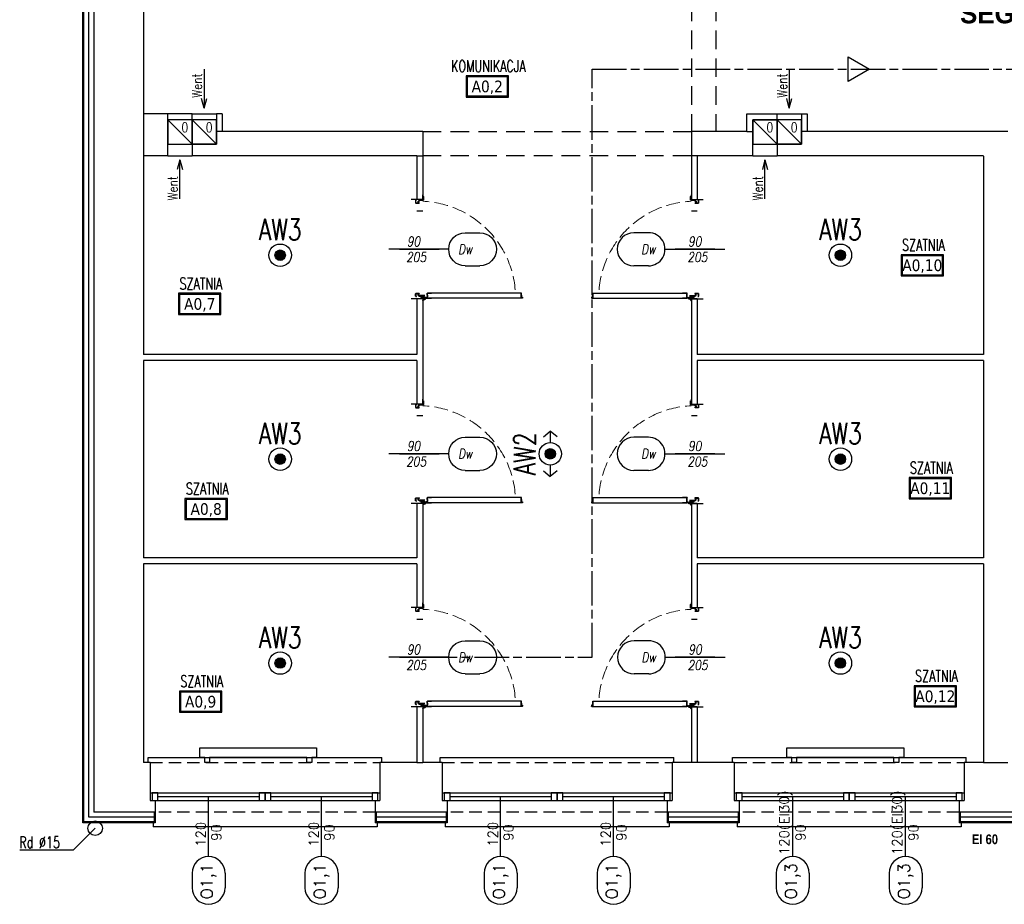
# Model space of a CAD drawing. Header units: millimetres. Extents: x 42924 to 92944, y -369470 to -179866.
# Tile 2 of 256: x 43174 to 44185, y -182373 to -181465. Entities that reach past the tile are written whole.
import ezdxf
from ezdxf.enums import TextEntityAlignment as Align

# ---------------------------------------------------------------- set-up
doc = ezdxf.new("R2010")
doc.units = ezdxf.units.MM
for name, pattern in [('CENTER', [0.6, 0.375, -0.075, 0.075, -0.075]), ('CHAIN', [0.3543, 0.2362, -0.0295, 0.0591, -0.0295]), ('HIDDEN', [9.525, 6.35, -3.175]), ('Hidden Line', [391.222223, 282.222223, -109])]:
    doc.linetypes.add(name, pattern=pattern)
doc.layers.get('0').update_dxf_attribs({"color": 8})
for name, color, linetype in [('! WYPOSAŻENIE', 8, 'Continuous'), ('!! 0_ Istn-okna', 8, 'Continuous'), ('!! 0_ Istn-sciany', 8, 'Continuous'), ('!! 0_ Istn-widok', 8, 'Continuous'), ('!! 0_ Opis', 8, 'Continuous'), ('!! 0_Istn-cienka', 8, 'Continuous'), ('!! 0_Istn-went', 8, 'Continuous'), ('!! 0_Opis_okna', 8, 'Continuous'), ('!! 0_Opis_pom', 123, 'Continuous'), ('!! 1_ tynk zewn  - nowy', 8, 'Continuous'), ('!! 1_droga ewakuacyjna', 6, 'CHAIN'), ('!! 1_PROJ Sciany', 8, 'Continuous'), ('!! 2_ remont Ocieplenie', 8, 'ZIGZAG'), ('!! 2_Drzwi - nowe remont', 8, 'Continuous'), ('!! 2_drzwi opis', 8, 'Continuous'), ('E1', 2, 'Continuous'), ('E_0', 4, 'Continuous'), ('E_AW', 1, 'Continuous')]:
    doc.layers.add(name, color=color, linetype=linetype)
doc.layers.add('!! 0_Istn-grzejniki', color=8, linetype='Continuous', plot=False)
doc.styles.add('50', font='ROMANS.shx', dxfattribs={"width": 0.8, "height": 10})
doc.styles.add('ARCHETYP', font='romans.shx', dxfattribs={"height": 15})
doc.styles.add('ARIAL', font='tahoma.ttf')
doc.styles.add('ELE1', font='romans.shx', dxfattribs={"width": 0.8, "height": 18})
doc.styles.add('STYLE10', font='arialbd.ttf')
doc.styles.add('STYLE7', font='ARIALNB.TTF')
doc.styles.add('TXT', font='simplex.shx')
doc.linetypes.add('ZIGZAG', pattern='A,0.00254,-5.08,[131,ltypeshp.shx,S=5.08,R=0,X=-5.08,Y=0],-10.16,[131,ltypeshp.shx,S=5.08,R=180,X=5.08,Y=0],-5.08', length=20.32254)

# ---------------------------------------------------------------- blocks, each defined once
blk = doc.blocks.new('A$C14D806DD')
at = {"layer": 'E_AW'}
h = blk.add_hatch(color=256, dxfattribs=at)
h.dxf.hatch_style = 1
h.paths.add_polyline_path([(5.4, 0, 1), (-5.4, 0, 1)])
at = {"layer": 'E_AW', "ltscale": 5}
for radius in [11.5, 5.36]:
    blk.add_circle((0, 0), radius, dxfattribs=at)
blk = doc.blocks.new('A$C35EE4757')
at = {"layer": 'E_AW'}
h = blk.add_hatch(color=256, dxfattribs=at)
h.dxf.hatch_style = 1
h.paths.add_polyline_path([(5.4, 0, 1), (-5.4, 0, 1)])
for p, q in [((-17.5, 6.9), (-23.4, 0)), ((-11.5, 0), (-23.4, 0)), ((-17.5, -6.9), (-23.4, 0)), ((23.4, 0), (11.5, 0)), ((17.5, 6.9), (23.4, 0)), ((17.5, -6.9), (23.4, 0))]:
    blk.add_line(p, q, dxfattribs=at)
at = {"layer": 'E_AW', "ltscale": 5}
for radius in [11.5, 5.36]:
    blk.add_circle((0, 0), radius, dxfattribs=at)
blk = doc.blocks.new('zaw-dr-90-p')
at = {"color": 2, "linetype": 'CENTER', "ltscale": 0.2}
for p, q in [((12, 0), (-12, 0)), ((0, 12), (0, -12)), ((24, 24), (31, 24)), ((24, 19), (31, 19))]:
    blk.add_line(p, q, dxfattribs=at)
at = {"ltscale": 0.2}
for p, q in [((10, 12), (6, 12)), ((10, 0), (10, 6))]:
    blk.add_line(p, q, dxfattribs=at)
blk.add_lwpolyline([(0, 6), (23, 6, 0.414214), (28, 11), (28, 31), (24, 31), (24, 11, -0.414214), (23, 10), (0, 10, 4.561698), (8, 6), (5, 4)], format="xyb", dxfattribs=at)
blk.add_lwpolyline([(0, 0), (-2, 0), (-2, 0), (0, 0), (0, 3), (0, 3), (0, 0), (3, 0), (3, 0), (0, 0), (0, -3), (0, -3)], close=True)
blk.add_lwpolyline([(10, 10), (10, 39), (6, 39), (6, 10)], dxfattribs=at)
blk.add_circle((0, 0), 6.5, dxfattribs=at)
blk = doc.blocks.new('drzwi 90- sc 12')
for p, q in [((-13620.3, 20410.2), (-13620.3, 20313.8)), ((-13614.9, 20409.9), (-13620.3, 20409.9)), ((-13616.1, 20410.3), (-13620.2, 20410.3)), ((-13616.1, 20410.3), (-13620, 20410.3)), ((-13618.2, 20410.3), (-13616.2, 20410.3)), ((-13618.2, 20410.3), (-13616.2, 20410.3)), ((-13616.1, 20410.3), (-13616.1, 20411.5)), ((-13616.1, 20411.5), (-13615, 20411.5)), ((-13614.9, 20411.4), (-13614.9, 20313.8)), ((-13715.6, 20308.3), (-13715.6, 20308.6)), ((-13715.6, 20307.7), (-13715.6, 20308.6)), ((-13715.6, 20307.8), (-13715.6, 20308.6)), ((-13620.3, 20313.5), (-13620.3, 20318)), ((-13614.9, 20313.8), (-13620.3, 20313.8)), ((-13618.2, 20313.4), (-13620.2, 20313.4)), ((-13618.2, 20313.7), (-13618.2, 20313.4)), ((-13618.2, 20313.7), (-13616.4, 20313.7)), ((-13617.8, 20311.1), (-13617.8, 20305.7)), ((-13617.8, 20311.1), (-13617.8, 20305.7)), ((-13616.2, 20309.9), (-13617.4, 20309.9)), ((-13616.2, 20309.9), (-13616.2, 20311)), ((-13615.9, 20313.2), (-13615.9, 20312.2)), ((-13615.9, 20312.2), (-13615, 20312.2)), ((-13614.9, 20312.3), (-13614.9, 20318)), ((-13715.8, 20302), (-13716.3, 20302)), ((-13715.6, 20307.7), (-13715.4, 20307.7)), ((-13616.8, 20302), (-13616.3, 20302))]:
    blk.add_line(p, q)
for points in [[(-13665.3, 20285), (-13665.3, 20325.8)], [(-13615.6, 20309.6), (-13615.3, 20309.6), (-13615.3, 20309.8), (-13616.3, 20309.8), (-13616.3, 20309.6), (-13615.9, 20309.6)]]:
    blk.add_lwpolyline(points)
at = {"lineweight": 30}
for points in [[(-13716.3, 20308.9), (-13721.3, 20308.9)], [(-13716.3, 20308.9), (-13716.3, 20296.9)], [(-13614.3, 20308.9), (-13609.3, 20308.9)], [(-13614.3, 20308.9), (-13614.3, 20296.9)]]:
    blk.add_lwpolyline(points, dxfattribs=at)
at = {"ltscale": 0.2}
for points in [[(-13715.6, 20307.5), (-13715.6, 20309.5, 0.414214), (-13715.9, 20309.8), (-13719.4, 20309.8, 0.414214), (-13719.8, 20309.5), (-13719.8, 20308.9), (-13719.6, 20308.9), (-13719.6, 20309.5, -0.414214), (-13719.4, 20309.6), (-13717, 20309.6)], [(-13717, 20309.6), (-13715.9, 20309.6, -0.414214), (-13715.7, 20309.5), (-13715.7, 20307.5)], [(-13615.9, 20309.6), (-13616.6, 20309.6, 0.414214), (-13616.8, 20309.5), (-13616.8, 20305.6, -0.414214), (-13617.1, 20305.2), (-13617.6, 20305.2, 0.414214), (-13617.7, 20305.1), (-13617.7, 20304.5, -0.414214), (-13618.1, 20304.1), (-13619.3, 20304.1, -0.414214), (-13619.6, 20304.5), (-13619.6, 20305.1, 1), (-13619.8, 20305.1), (-13619.8, 20302, 0.414214), (-13619.6, 20301.8), (-13617.1, 20301.8, 0.414214), (-13616.9, 20302), (-13616.9, 20302.5), (-13616.8, 20302.5), (-13616.8, 20302, -0.414214), (-13617.1, 20301.6), (-13619.6, 20301.6, -0.414214), (-13620, 20302), (-13620, 20305.1, -1), (-13619.4, 20305.1), (-13619.4, 20304.5, 0.414214), (-13619.3, 20304.3), (-13618.1, 20304.3, 0.414214), (-13617.9, 20304.5), (-13617.9, 20305.1, -0.414214), (-13617.6, 20305.4), (-13617.1, 20305.4, 0.414214), (-13617, 20305.6), (-13617, 20309.5, -0.414214), (-13616.6, 20309.8), (-13613.1, 20309.8, -0.414214), (-13612.8, 20309.5), (-13612.8, 20308.9), (-13612.9, 20308.9), (-13612.9, 20309.5, 0.414214), (-13613.1, 20309.6), (-13615.6, 20309.6)], [(-13715.7, 20307.8), (-13715.7, 20305.6, 0.414214), (-13715.4, 20305.2), (-13715, 20305.2, -0.414214), (-13714.8, 20305.1), (-13714.8, 20304.5, 0.414214), (-13714.5, 20304.1), (-13713.3, 20304.1, 0.414214), (-13712.9, 20304.5), (-13712.9, 20305.1, -1), (-13712.7, 20305.1), (-13712.7, 20302, -0.414214), (-13712.9, 20301.8), (-13715.4, 20301.8, -0.414214), (-13715.6, 20302), (-13715.6, 20302.5), (-13715.8, 20302.5), (-13715.8, 20302, 0.414214), (-13715.4, 20301.6), (-13712.9, 20301.6, 0.414214), (-13712.6, 20302), (-13712.6, 20305.1, 1), (-13713.1, 20305.1), (-13713.1, 20304.5, -0.414214), (-13713.3, 20304.3), (-13714.5, 20304.3, -0.414214), (-13714.6, 20304.5), (-13714.6, 20305.1, 0.414214), (-13715, 20305.4), (-13715.4, 20305.4, -0.414214), (-13715.6, 20305.6), (-13715.6, 20307.6)]]:
    blk.add_lwpolyline(points, format="xyb", dxfattribs=at)
blk.add_lwpolyline([(-13616.8, 20308.8), (-13617, 20308.8), (-13617, 20307.4), (-13616.8, 20307.4)], close=True)
for centre, radius, start, end in [((-13620.2, 20410.2), 0.1, 90, 180), ((-13615, 20411.4), 0.1, 0, 90), ((-13620.2, 20313.5), 0.1, 180, 270), ((-13616.4, 20313.2), 0.5, 0, 90), ((-13616.3, 20311), 0.1, 0, 90), ((-13615, 20312.3), 0.1, 270, 0)]:
    blk.add_arc(centre, radius, start, end)
at = {"linetype": 'Hidden Line', "lineweight": 9, "ltscale": 0.05}
blk.add_arc((-13615.5, 20305.1), 99.1, 94.8005, 177.6944, dxfattribs=at)
at = {"xscale": 0.09999999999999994, "yscale": 0.09999999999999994, "zscale": 0.09999999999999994, "rotation": 180.0000000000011}
blk.add_blockref('zaw-dr-90-p', (-13614.9, 20310.9), dxfattribs=at)
blk = doc.blocks.new('1_ok-opis')
blk.add_line((0, 111.6), (0, 50))
for points in [[(-17, 128.6), (-17, 143.6)], [(17, 128.6), (17, 143.6)]]:
    blk.add_lwpolyline(points)
for centre, start, end in [((0, 143.6), 0, 180), ((0, 128.6), 180, 0)]:
    blk.add_arc(centre, 17, start, end)
at = {"style": 'ARCHETYP'}
for tag, height, rotation, p in [('NR', 12, 90, (0, 136.9)), ('NR', 12, 270, (0, 136.9)), ('SZEROKOŚĆ', 10, 90, (-8, 78.3)), ('SZEROKOŚĆ', 10, 270, (8, 78.3)), ('WYSOKOŚĆ', 10, 270, (-8, 78.3)), ('WYSOKOŚĆ', 10, 90, (8, 78.3))]:
    blk.add_attdef(tag, text='', height=height, rotation=rotation, dxfattribs=at).set_placement(p, align=Align.MIDDLE)

msp = doc.modelspace()

# ---------------------------------------------------------------- linework, layer by layer
at = {"layer": '!! 0_ Istn-okna'}
for points in [[(43308.12722, -182258.72377), (43544.12722, -182258.72377)], [(43316.12722, -182262.72377), (43420.12722, -182262.72377)], [(43432.12722, -182262.72377), (43536.12722, -182262.72377)], [(43608.12722, -182258.72377), (43844.12722, -182258.72377)], [(43616.12722, -182262.72377), (43720.12722, -182262.72377)], [(43732.12722, -182262.72377), (43836.12722, -182262.72377)], [(43908.12722, -182258.72377), (44144.12722, -182258.72377)], [(43916.12722, -182262.72377), (44020.12722, -182262.72377)], [(44032.12722, -182262.72377), (44136.12722, -182262.72377)], [(43308.12722, -182266.72377), (43544.12722, -182266.72377)], [(43608.12722, -182266.72377), (43844.12722, -182266.72377)], [(43908.12722, -182266.72377), (44144.12722, -182266.72377)]]:
    msp.add_lwpolyline(points, dxfattribs=at)
for points in [[(43310.12722, -182266.72377), (43316.12722, -182266.72377), (43316.12722, -182258.72377), (43310.12722, -182258.72377)], [(43420.12722, -182266.72377), (43426.12722, -182266.72377), (43426.12722, -182258.72377), (43420.12722, -182258.72377)], [(43426.12722, -182266.72377), (43432.12722, -182266.72377), (43432.12722, -182258.72377), (43426.12722, -182258.72377)], [(43536.12722, -182266.72377), (43542.12722, -182266.72377), (43542.12722, -182258.72377), (43536.12722, -182258.72377)], [(43610.12722, -182266.72377), (43616.12722, -182266.72377), (43616.12722, -182258.72377), (43610.12722, -182258.72377)], [(43720.12722, -182266.72377), (43726.12722, -182266.72377), (43726.12722, -182258.72377), (43720.12722, -182258.72377)], [(43726.12722, -182266.72377), (43732.12722, -182266.72377), (43732.12722, -182258.72377), (43726.12722, -182258.72377)], [(43836.12722, -182266.72377), (43842.12722, -182266.72377), (43842.12722, -182258.72377), (43836.12722, -182258.72377)], [(43910.12722, -182266.72377), (43916.12722, -182266.72377), (43916.12722, -182258.72377), (43910.12722, -182258.72377)], [(44020.12722, -182266.72377), (44026.12722, -182266.72377), (44026.12722, -182258.72377), (44020.12722, -182258.72377)], [(44026.12722, -182266.72377), (44032.12722, -182266.72377), (44032.12722, -182258.72377), (44026.12722, -182258.72377)], [(44136.12722, -182266.72377), (44142.12722, -182266.72377), (44142.12722, -182258.72377), (44136.12722, -182258.72377)]]:
    msp.add_lwpolyline(points, close=True, dxfattribs=at)
at = {"layer": '!! 0_ Istn-sciany'}
for p, q in [((43250.12722, -180966.72377), (43250.12722, -182278.72377)), ((43301.12722, -181304.72377), (43301.12722, -181561.72377)), ((43376.12722, -181561.72377), (43376.12722, -181592.72377)), ((43382.12722, -181561.72377), (43382.12722, -181579.72377)), ((43977.12722, -181561.72377), (43977.12722, -181592.72377)), ((43983.12722, -181561.72377), (43983.12722, -181579.72377)), ((43588.12722, -181579.72377), (43588.12722, -181604.72377)), ((43864.12722, -181579.72377), (43864.12722, -181604.72377)), ((43301.12722, -181605.22377), (43301.12722, -181808.89044)), ((44164.12722, -181605.22377), (44164.12722, -181808.89044)), ((43301.12722, -181814.89044), (43301.12722, -182017.5571)), ((44164.12722, -181814.89044), (44164.12722, -182017.5571)), ((43301.12722, -182023.5571), (43301.12722, -182227.72377)), ((44164.12722, -182023.5571), (44164.12722, -182227.72377))]:
    msp.add_line(p, q, dxfattribs=at)
for points in [[(43351.12722, -181561.72377), (43301.12722, -181561.72377)], [(43351.12722, -181567.72377), (43326.12722, -181567.72377)], [(43326.12722, -181604.72377), (43326.12722, -181567.72377)], [(43351.12722, -181567.72377), (43351.12722, -181561.72377)], [(43382.12722, -181561.72377), (43376.12722, -181561.72377)], [(43921.12722, -181579.72377), (43921.12722, -181561.72377)], [(43921.12722, -181561.72377), (43952.12722, -181561.72377)], [(43927.12722, -181604.72377), (43927.12722, -181567.72377)], [(43927.12722, -181567.72377), (43952.12722, -181567.72377)], [(43952.12722, -181567.72377), (43952.12722, -181561.72377)], [(43977.12722, -181561.72377), (43983.12722, -181561.72377)], [(43588.12722, -181579.72377), (43382.12722, -181579.72377)], [(43921.12722, -181579.72377), (43864.12722, -181579.72377)], [(44189.12722, -181579.72377), (43983.12722, -181579.72377)], [(43376.12722, -181592.72377), (43351.12722, -181592.72377)], [(43351.12722, -181592.72377), (43351.12722, -181604.72377)], [(43977.12722, -181592.72377), (43952.12722, -181592.72377)], [(43952.12722, -181592.72377), (43952.12722, -181604.72377)], [(43326.12722, -181604.72377), (43301.12722, -181604.72377)], [(43582.12722, -181604.72377), (43351.12722, -181604.72377)], [(43582.12722, -181605.22377), (43582.12722, -181649.72377)], [(43588.12722, -181605.22377), (43588.12722, -181649.72369)], [(43864.12722, -181605.22377), (43864.12722, -181649.72377)], [(43927.12722, -181604.72377), (43870.12722, -181604.72377)], [(43870.12722, -181605.22377), (43870.12722, -181649.72377)], [(44164.12722, -181604.72377), (43952.12722, -181604.72377)], [(43588.12722, -181661.72377), (43582.12722, -181661.72377)], [(43870.12722, -181661.72377), (43864.12722, -181661.72377)], [(43582.12722, -181751.72377), (43582.12722, -181808.89044)], [(43588.12722, -181751.72377), (43582.12722, -181751.72377)], [(43588.12722, -181751.72377), (43588.12722, -181859.72369)], [(43864.12722, -181751.72377), (43864.12722, -181859.72377)], [(43870.12722, -181751.72377), (43864.12722, -181751.72377)], [(43870.12722, -181751.72377), (43870.12722, -181808.89044)], [(43582.12722, -181808.89044), (43301.12722, -181808.89044)], [(44164.12722, -181808.89044), (43870.12722, -181808.89044)], [(43582.12722, -181814.89044), (43301.12722, -181814.89044)], [(43582.12722, -181814.89044), (43582.12722, -181859.72369)], [(43870.12722, -181814.89044), (43870.12722, -181859.72377)], [(44164.12722, -181814.89044), (43870.12722, -181814.89044)], [(43588.12722, -181871.72377), (43582.12722, -181871.72377)], [(43870.12722, -181871.72377), (43864.12722, -181871.72377)], [(43582.12722, -181961.72377), (43582.12722, -182017.5571)], [(43588.12722, -181961.72377), (43582.12722, -181961.72377)], [(43588.12722, -181961.72377), (43588.12722, -182068.72369)], [(43864.12722, -181961.72377), (43864.12722, -182068.72377)], [(43870.12722, -181961.72377), (43864.12722, -181961.72377)], [(43870.12722, -181961.72377), (43870.12722, -182017.5571)], [(43582.12722, -182017.5571), (43301.12722, -182017.5571)], [(43582.12722, -182023.5571), (43301.12722, -182023.5571)], [(43582.12722, -182023.5571), (43582.12722, -182068.72369)], [(44164.12722, -182017.5571), (43870.12722, -182017.5571)], [(43870.12722, -182023.5571), (43870.12722, -182068.72377)], [(44164.12722, -182023.5571), (43870.12722, -182023.5571)], [(43588.12722, -182080.72377), (43582.12722, -182080.72377)], [(43870.12722, -182080.72377), (43864.12722, -182080.72377)], [(43582.12722, -182170.72377), (43582.12722, -182227.72377)], [(43588.12722, -182170.72377), (43582.12722, -182170.72377)], [(43588.12722, -182170.72377), (43588.12722, -182227.72377)], [(43864.12722, -182170.72377), (43864.12722, -182228.22377)], [(43870.12722, -182170.72377), (43864.12722, -182170.72377)], [(43870.12722, -182170.72377), (43870.12722, -182228.22377)], [(43308.12722, -182227.72377), (43301.12722, -182227.72377)], [(43308.12722, -182227.72377), (43308.12722, -182266.72377)], [(43582.12722, -182227.72377), (43544.12722, -182227.72377)], [(43544.12722, -182227.72377), (43544.12722, -182266.72377)], [(43608.12722, -182227.72377), (43588.12722, -182227.72377)], [(43608.12722, -182227.72377), (43608.12722, -182266.72377)], [(43864.12722, -182227.72377), (43844.12722, -182227.72377)], [(43844.12722, -182227.72377), (43844.12722, -182266.72377)], [(43908.12722, -182227.72377), (43870.12722, -182227.72377)], [(43908.12722, -182227.72377), (43908.12722, -182266.72377)], [(44164.12722, -182227.72377), (44144.12722, -182227.72377)], [(44144.12722, -182227.72377), (44144.12722, -182266.72377)], [(43308.12722, -182266.72377), (43313.12722, -182266.72377)], [(43313.12722, -182266.72377), (43313.12722, -182278.72377)], [(43539.12722, -182266.72377), (43544.12722, -182266.72377)], [(43539.12722, -182266.72377), (43539.12722, -182278.72377)], [(43608.12722, -182266.72377), (43613.12722, -182266.72377)], [(43613.12722, -182266.72377), (43613.12722, -182278.72377)], [(43839.12722, -182266.72377), (43844.12722, -182266.72377)], [(43839.12722, -182266.72377), (43839.12722, -182278.72377)], [(43908.12722, -182266.72377), (43913.12722, -182266.72377)], [(43913.12722, -182266.72377), (43913.12722, -182278.72377)], [(44139.12722, -182266.72377), (44144.12722, -182266.72377)], [(44139.12722, -182266.72377), (44139.12722, -182278.72377)], [(43313.12722, -182278.72377), (43250.12722, -182278.72377)], [(43613.12722, -182278.72377), (43539.12722, -182278.72377)], [(43913.12722, -182278.72377), (43839.12722, -182278.72377)], [(44213.12722, -182278.72377), (44139.12722, -182278.72377)]]:
    msp.add_lwpolyline(points, dxfattribs=at)
at = {"layer": '!! 0_ Istn-widok', "linetype": 'HIDDEN', "ltscale": 3}
for points in [[(43864.12722, -181304.72377), (43864.12722, -181579.72377)], [(43889.12722, -181304.72377), (43889.12722, -181579.72377)], [(43588.12722, -181579.72377), (43864.12722, -181579.72377)], [(43864.12722, -181604.72377), (43588.12722, -181604.72377)]]:
    msp.add_lwpolyline(points, dxfattribs=at)
at = {"layer": '!! 0_ Istn-widok'}
for points in [[(43301.12722, -181561.72377), (43301.12722, -181604.72377)], [(43326.12722, -181567.72377), (43326.12722, -181561.72377)], [(43382.12722, -181579.72377), (43376.12722, -181579.72377)], [(43921.12722, -181579.72377), (43927.12722, -181579.72377)], [(43983.12722, -181579.72377), (43977.12722, -181579.72377)], [(43582.12722, -181604.72377), (43588.12722, -181604.72377)], [(43870.12722, -181604.72377), (43864.12722, -181604.72377)], [(43306.12722, -182222.72377), (43546.12722, -182222.72377)], [(43306.12722, -182227.72377), (43306.12722, -182222.72377)], [(43546.12722, -182227.72377), (43546.12722, -182222.72377)], [(43606.12722, -182222.72377), (43846.12722, -182222.72377)], [(43606.12722, -182227.72377), (43606.12722, -182222.72377)], [(43846.12722, -182227.72377), (43846.12722, -182222.72377)], [(43906.12722, -182222.72377), (44146.12722, -182222.72377)], [(43906.12722, -182227.72377), (43906.12722, -182222.72377)], [(44146.12722, -182227.72377), (44146.12722, -182222.72377)], [(43582.12722, -182227.72377), (43588.12722, -182227.72377)], [(43870.12722, -182227.72377), (43864.12722, -182227.72377)], [(44164.12722, -182227.72377), (44189.12722, -182227.72377)], [(43311.12722, -182288.72377), (43311.12722, -182293.72377)], [(43541.12722, -182293.72377), (43311.12722, -182293.72377)], [(43541.12722, -182288.72377), (43541.12722, -182293.72377)], [(43611.12722, -182288.72377), (43611.12722, -182293.72377)], [(43841.12722, -182293.72377), (43611.12722, -182293.72377)], [(43841.12722, -182288.72377), (43841.12722, -182293.72377)], [(43911.12722, -182288.72377), (43911.12722, -182293.72377)], [(44141.12722, -182293.72377), (43911.12722, -182293.72377)], [(44141.12722, -182288.72377), (44141.12722, -182293.72377)]]:
    msp.add_lwpolyline(points, dxfattribs=at)
msp.add_circle((43251.62722, -182295.22377), 7.5, dxfattribs=at)
at = {"layer": '!! 0_ Opis'}
for points in [[(43228.99002, -182317.86097), (43251.62722, -182295.22377)], [(43228.99002, -182317.86097), (43174.10469, -182317.86097)]]:
    msp.add_lwpolyline(points, dxfattribs=at)
at = {"layer": '!! 0_Istn-cienka', "linetype": 'HIDDEN', "ltscale": 2}
for points in [[(43308.12722, -182227.72377), (43544.12722, -182227.72377)], [(43608.12722, -182227.72377), (43844.12722, -182227.72377)], [(43908.12722, -182227.72377), (44144.12722, -182227.72377)], [(43539.12722, -182278.72377), (43313.12722, -182278.72377)], [(43839.12722, -182278.72377), (43613.12722, -182278.72377)], [(44139.12722, -182278.72377), (43913.12722, -182278.72377)]]:
    msp.add_lwpolyline(points, dxfattribs=at)
at = {"layer": '!! 0_Istn-grzejniki'}
for points in [[(43364.12722, -182227.72377), (43364.12722, -182222.72377), (43359.12722, -182222.72377), (43359.12722, -182212.72377), (43479.12722, -182212.72377), (43479.12722, -182222.72377), (43474.12722, -182222.72377), (43474.12722, -182227.72377), (43469.12722, -182227.72377), (43469.12722, -182222.72377), (43369.12722, -182222.72377), (43369.12722, -182227.72377)], [(43967.12722, -182227.72377), (43967.12722, -182222.72377), (43962.12722, -182222.72377), (43962.12722, -182212.72377), (44082.12722, -182212.72377), (44082.12722, -182222.72377), (44077.12722, -182222.72377), (44077.12722, -182227.72377), (44072.12722, -182227.72377), (44072.12722, -182222.72377), (43972.12722, -182222.72377), (43972.12722, -182227.72377)]]:
    msp.add_lwpolyline(points, close=True, dxfattribs=at)
at = {"layer": '!! 0_Istn-went'}
for points in [[(43363.62722, -181515.76672), (43363.62722, -181555.81324)], [(43964.62722, -181515.76672), (43964.62722, -181555.81324)], [(43363.62722, -181555.81324), (43360.94773, -181545.81324)], [(43363.62722, -181555.81324), (43366.30671, -181545.81324)], [(43964.62722, -181555.81324), (43961.94773, -181545.81324)], [(43964.62722, -181555.81324), (43967.30671, -181545.81324)], [(43326.12722, -181567.72377), (43351.12722, -181592.72377)], [(43351.12722, -181561.72377), (43376.12722, -181561.72377)], [(43351.12722, -181567.72377), (43376.12722, -181592.72377)], [(43927.12722, -181567.72377), (43952.12722, -181592.72377)], [(43952.12722, -181561.72377), (43977.12722, -181561.72377)], [(43952.12722, -181567.72377), (43977.12722, -181592.72377)], [(43326.12722, -181604.72377), (43351.12722, -181604.72377)], [(43338.62722, -181608.7757), (43335.94773, -181618.7757)], [(43338.62722, -181648.82223), (43338.62722, -181608.7757)], [(43338.62722, -181608.7757), (43341.30671, -181618.7757)], [(43927.12722, -181604.72377), (43952.12722, -181604.72377)], [(43939.62722, -181608.7757), (43936.94773, -181618.7757)], [(43939.62722, -181648.82223), (43939.62722, -181608.7757)], [(43939.62722, -181608.7757), (43942.30671, -181618.7757)]]:
    msp.add_lwpolyline(points, dxfattribs=at)
for points in [[(43326.12722, -181592.72377), (43351.12722, -181592.72377), (43351.12722, -181567.72377), (43326.12722, -181567.72377)], [(43351.12722, -181592.72377), (43376.12722, -181592.72377), (43376.12722, -181567.72377), (43351.12722, -181567.72377)], [(43927.12722, -181592.72377), (43952.12722, -181592.72377), (43952.12722, -181567.72377), (43927.12722, -181567.72377)], [(43952.12722, -181592.72377), (43977.12722, -181592.72377), (43977.12722, -181567.72377), (43952.12722, -181567.72377)]]:
    msp.add_lwpolyline(points, close=True, dxfattribs=at)
at = {"layer": '!! 0_Opis_pom', "ltscale": 0.7}
for points in [[(43632.5967, -181544.39422), (43676.1167, -181544.39422), (43676.1167, -181522.63422), (43632.5967, -181522.63422)], [(43633.6847, -181543.30622), (43675.0287, -181543.30622), (43675.0287, -181523.72222), (43633.6847, -181523.72222)], [(44079.44809, -181728.02345), (44122.96809, -181728.02345), (44122.96809, -181706.26345), (44079.44809, -181706.26345)], [(44080.53609, -181726.93545), (44121.88009, -181726.93545), (44121.88009, -181707.35145), (44080.53609, -181707.35145)], [(43337.28492, -181767.70316), (43380.80492, -181767.70316), (43380.80492, -181745.94316), (43337.28492, -181745.94316)], [(43338.37292, -181766.61516), (43379.71692, -181766.61516), (43379.71692, -181747.03116), (43338.37292, -181747.03116)], [(44087.603, -181956.94527), (44131.123, -181956.94527), (44131.123, -181935.18527), (44087.603, -181935.18527)], [(44088.691, -181955.85727), (44130.035, -181955.85727), (44130.035, -181936.27327), (44088.691, -181936.27327)], [(43343.88398, -181978.31119), (43387.40398, -181978.31119), (43387.40398, -181956.55119), (43343.88398, -181956.55119)], [(43344.97198, -181977.22319), (43386.31598, -181977.22319), (43386.31598, -181957.63919), (43344.97198, -181957.63919)], [(43338.18855, -182176.12328), (43381.70855, -182176.12328), (43381.70855, -182154.36328), (43338.18855, -182154.36328)], [(44092.84278, -182170.60493), (44136.36278, -182170.60493), (44136.36278, -182148.84493), (44092.84278, -182148.84493)], [(44093.93078, -182169.51693), (44135.27478, -182169.51693), (44135.27478, -182149.93293), (44093.93078, -182149.93293)], [(43339.27655, -182175.03528), (43380.62055, -182175.03528), (43380.62055, -182155.45128), (43339.27655, -182155.45128)]]:
    msp.add_lwpolyline(points, close=True, dxfattribs=at)
at = {"layer": '!! 1_ tynk zewn  - nowy'}
for points in [[(43313.12722, -182289.72377), (43239.12722, -182289.72377), (43239.12722, -180955.72377), (43313.12722, -180955.72377)], [(43313.12722, -182288.72377), (43240.12722, -182288.72377), (43240.12722, -180956.72377), (43313.12722, -180956.72377)], [(43312.12722, -182278.72377), (43312.12722, -182289.72377)], [(43313.12722, -182278.72377), (43313.12722, -182289.72377)], [(43539.12722, -182278.72377), (43539.12722, -182289.72377)], [(43540.12722, -182278.72377), (43540.12722, -182289.72377)], [(43612.12722, -182278.72377), (43612.12722, -182289.72377)], [(43613.12722, -182278.72377), (43613.12722, -182289.72377)], [(43839.12722, -182278.72377), (43839.12722, -182289.72377)], [(43840.12722, -182278.72377), (43840.12722, -182289.72377)], [(43912.12722, -182278.72377), (43912.12722, -182289.72377)], [(43913.12722, -182278.72377), (43913.12722, -182289.72377)], [(44139.12722, -182278.72377), (44139.12722, -182289.72377)], [(44140.12722, -182278.72377), (44140.12722, -182289.72377)], [(43613.12722, -182288.72377), (43539.12722, -182288.72377)], [(43613.12722, -182289.72377), (43539.12722, -182289.72377)], [(43913.12722, -182288.72377), (43839.12722, -182288.72377)], [(43913.12722, -182289.72377), (43839.12722, -182289.72377)], [(44213.12722, -182288.72377), (44139.12722, -182288.72377)], [(44213.12722, -182289.72377), (44139.12722, -182289.72377)]]:
    msp.add_lwpolyline(points, dxfattribs=at)
at = {"layer": '!! 1_droga ewakuacyjna', "ltscale": 150}
msp.add_lwpolyline([(44047.06309, -181515.68366), (44025.12928, -181528.34715), (44025.12928, -181503.02016)], close=True, dxfattribs=at)
msp.add_lwpolyline([(43588.12722, -182119.72373), (43762.12293, -182119.72373), (43762.12293, -181515.68366), (44332.00325, -181515.68366), (44332.00325, -181579.72377)], dxfattribs=at)
at = {"layer": '!! 1_PROJ Sciany'}
for points in [[(43588.12722, -181649.72369), (43582.12722, -181649.72369)], [(43864.12722, -181649.72377), (43870.12722, -181649.72377)], [(43588.12722, -181859.72369), (43582.12722, -181859.72369)], [(43864.12722, -181859.72377), (43870.12722, -181859.72377)], [(43588.12722, -182068.72369), (43582.12722, -182068.72369)], [(43864.12722, -182068.72377), (43870.12722, -182068.72377)]]:
    msp.add_lwpolyline(points, dxfattribs=at)
at = {"layer": '!! 2_ remont Ocieplenie', "linetype": 'ZIGZAG', "ltscale": 0.75}
for points in [[(43313.12722, -182283.72377), (43245.12722, -182283.72377), (43245.12722, -180961.72377), (43313.12722, -180961.72377)], [(43613.12722, -182283.72377), (43539.12722, -182283.72377)], [(43913.12722, -182283.72377), (43839.12722, -182283.72377)], [(44213.12722, -182283.72377), (44139.12722, -182283.72377)]]:
    msp.add_lwpolyline(points, dxfattribs=at)

# ---------------------------------------------------------------- block references
at = {"layer": '!! 0_Opis_okna'}
ref = msp.add_blockref('1_ok-opis', (43368.12722, -182212.72377), dxfattribs=dict(at, rotation=180))
ref.add_attrib('SZEROKOŚĆ', '120', dxfattribs={"layer": '0', "height": 10, "rotation": 90, "style": 'ARCHETYP'}).set_placement((43360.12722, -182301.44418), align=Align.MIDDLE)
ref.add_attrib('WYSOKOŚĆ', '90', dxfattribs={"layer": '0', "height": 10, "rotation": 90, "style": 'ARCHETYP'}).set_placement((43376.12722, -182299.67072), align=Align.MIDDLE)
ref.add_attrib('NR', 'O1,1', dxfattribs={"layer": '0', "height": 12, "rotation": 90, "style": 'ARCHETYP'}).set_placement((43368.12722, -182349.62522), align=Align.MIDDLE)
ref = msp.add_blockref('1_ok-opis', (43484.12722, -182212.72377), dxfattribs=dict(at, rotation=180))
ref.add_attrib('SZEROKOŚĆ', '120', dxfattribs={"layer": '0', "height": 10, "rotation": 90, "style": 'ARCHETYP'}).set_placement((43476.12722, -182301.44418), align=Align.MIDDLE)
ref.add_attrib('WYSOKOŚĆ', '90', dxfattribs={"layer": '0', "height": 10, "rotation": 90, "style": 'ARCHETYP'}).set_placement((43492.12722, -182299.67072), align=Align.MIDDLE)
ref.add_attrib('NR', 'O1,1', dxfattribs={"layer": '0', "height": 12, "rotation": 90, "style": 'ARCHETYP'}).set_placement((43484.12722, -182349.62522), align=Align.MIDDLE)
ref = msp.add_blockref('1_ok-opis', (43668.12722, -182212.72377), dxfattribs=dict(at, rotation=180))
ref.add_attrib('SZEROKOŚĆ', '120', dxfattribs={"layer": '0', "height": 10, "rotation": 90, "style": 'ARCHETYP'}).set_placement((43660.12722, -182301.44418), align=Align.MIDDLE)
ref.add_attrib('WYSOKOŚĆ', '90', dxfattribs={"layer": '0', "height": 10, "rotation": 90, "style": 'ARCHETYP'}).set_placement((43676.12722, -182299.67072), align=Align.MIDDLE)
ref.add_attrib('NR', 'O1,1', dxfattribs={"layer": '0', "height": 12, "rotation": 90, "style": 'ARCHETYP'}).set_placement((43668.12722, -182349.62522), align=Align.MIDDLE)
ref = msp.add_blockref('1_ok-opis', (43784.12722, -182212.72377), dxfattribs=dict(at, rotation=180))
ref.add_attrib('SZEROKOŚĆ', '120', dxfattribs={"layer": '0', "height": 10, "rotation": 90, "style": 'ARCHETYP'}).set_placement((43776.12722, -182301.44418), align=Align.MIDDLE)
ref.add_attrib('WYSOKOŚĆ', '90', dxfattribs={"layer": '0', "height": 10, "rotation": 90, "style": 'ARCHETYP'}).set_placement((43792.12722, -182299.67072), align=Align.MIDDLE)
ref.add_attrib('NR', 'O1,1', dxfattribs={"layer": '0', "height": 12, "rotation": 90, "style": 'ARCHETYP'}).set_placement((43784.12722, -182349.62522), align=Align.MIDDLE)
ref = msp.add_blockref('1_ok-opis', (43968.12722, -182212.72377), dxfattribs=dict(at, rotation=180))
ref.add_attrib('SZEROKOŚĆ', '120(EI30)', dxfattribs={"layer": '0', "height": 10, "rotation": 90, "style": 'ARCHETYP'}).set_placement((43960.12722, -182289.66073), align=Align.MIDDLE)
ref.add_attrib('WYSOKOŚĆ', '90', dxfattribs={"layer": '0', "height": 10, "rotation": 90, "style": 'ARCHETYP'}).set_placement((43976.12722, -182299.67072), align=Align.MIDDLE)
ref.add_attrib('NR', 'O1,3', dxfattribs={"layer": '0', "height": 12, "rotation": 90, "style": 'ARCHETYP'}).set_placement((43968.12722, -182349.62522), align=Align.MIDDLE)
ref = msp.add_blockref('1_ok-opis', (44084.12722, -182212.72377), dxfattribs=dict(at, rotation=180))
ref.add_attrib('SZEROKOŚĆ', '120(EI30)', dxfattribs={"layer": '0', "height": 10, "rotation": 90, "style": 'ARCHETYP'}).set_placement((44076.12722, -182289.66073), align=Align.MIDDLE)
ref.add_attrib('WYSOKOŚĆ', '90', dxfattribs={"layer": '0', "height": 10, "rotation": 90, "style": 'ARCHETYP'}).set_placement((44092.12722, -182299.67072), align=Align.MIDDLE)
ref.add_attrib('NR', 'O1,3', dxfattribs={"layer": '0', "height": 12, "rotation": 90, "style": 'ARCHETYP'}).set_placement((44084.12722, -182349.62522), align=Align.MIDDLE)
at = {"layer": '!! 2_Drzwi - nowe remont', "rotation": 270}
for p in [(23279.20288, -195365.99339), (23279.20288, -195575.99339), (23279.20288, -195784.99339)]:
    msp.add_blockref('drzwi 90- sc 12', p, dxfattribs=at)
at = {"layer": '!! 2_Drzwi - nowe remont', "xscale": -1, "rotation": 90}
for p in [(64173.05156, -195365.99347), (64173.05156, -195575.99347), (64173.05156, -195784.99347)]:
    msp.add_blockref('drzwi 90- sc 12', p, dxfattribs=at)
at = {"layer": '!! 2_drzwi opis'}
ref = msp.add_blockref('1_ok-opis', (43503.1355, -181700.72372), dxfattribs=dict(at, xscale=-1, rotation=269.9999963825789))
ref.add_attrib('WYSOKOŚĆ', '90 ', dxfattribs={"layer": '0', "height": 10, "rotation": 359.99999638, "style": '50', "oblique": 10, "width": 0.8}).set_placement((43581.42636, -181692.72373), align=Align.MIDDLE)
ref.add_attrib('SZEROKOŚĆ', '205', dxfattribs={"layer": '0', "height": 10, "rotation": 359.99999638, "style": '50', "oblique": 10, "width": 0.8}).set_placement((43581.42636, -181708.72373), align=Align.MIDDLE)
ref.add_attrib('NR', 'Dw', dxfattribs={"layer": '0', "height": 10, "rotation": 359.99999638, "style": '50', "oblique": 10, "width": 0.8}).set_placement((43631.74675, -181700.72373), align=Align.MIDDLE)
ref = msp.add_blockref('1_ok-opis', (43948.46497, -181700.7238), dxfattribs=dict(at, rotation=90.00000361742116))
ref.add_attrib('WYSOKOŚĆ', '90 ', dxfattribs={"layer": '0', "height": 10, "rotation": 0.00000362, "style": '50', "oblique": 10, "width": 0.8}).set_placement((43870.17412, -181692.72381), align=Align.MIDDLE)
ref.add_attrib('SZEROKOŚĆ', '205', dxfattribs={"layer": '0', "height": 10, "rotation": 0.00000362, "style": '50', "oblique": 10, "width": 0.8}).set_placement((43870.17412, -181708.72381), align=Align.MIDDLE)
ref.add_attrib('NR', 'Dw', dxfattribs={"layer": '0', "height": 10, "rotation": 0.00000362, "style": '50', "oblique": 10, "width": 0.8}).set_placement((43819.85373, -181700.72381), align=Align.MIDDLE)
ref = msp.add_blockref('1_ok-opis', (43503.1355, -181910.72372), dxfattribs=dict(at, xscale=-1, rotation=269.9999963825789))
ref.add_attrib('WYSOKOŚĆ', '90 ', dxfattribs={"layer": '0', "height": 10, "rotation": 359.99999638, "style": '50', "oblique": 10, "width": 0.8}).set_placement((43581.42636, -181902.72373), align=Align.MIDDLE)
ref.add_attrib('SZEROKOŚĆ', '205', dxfattribs={"layer": '0', "height": 10, "rotation": 359.99999638, "style": '50', "oblique": 10, "width": 0.8}).set_placement((43581.42636, -181918.72373), align=Align.MIDDLE)
ref.add_attrib('NR', 'Dw', dxfattribs={"layer": '0', "height": 10, "rotation": 359.99999638, "style": '50', "oblique": 10, "width": 0.8}).set_placement((43631.74675, -181910.72373), align=Align.MIDDLE)
ref = msp.add_blockref('1_ok-opis', (43948.46497, -181910.7238), dxfattribs=dict(at, rotation=90.00000361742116))
ref.add_attrib('WYSOKOŚĆ', '90 ', dxfattribs={"layer": '0', "height": 10, "rotation": 0.00000362, "style": '50', "oblique": 10, "width": 0.8}).set_placement((43870.17412, -181902.72381), align=Align.MIDDLE)
ref.add_attrib('SZEROKOŚĆ', '205', dxfattribs={"layer": '0', "height": 10, "rotation": 0.00000362, "style": '50', "oblique": 10, "width": 0.8}).set_placement((43870.17412, -181918.72381), align=Align.MIDDLE)
ref.add_attrib('NR', 'Dw', dxfattribs={"layer": '0', "height": 10, "rotation": 0.00000362, "style": '50', "oblique": 10, "width": 0.8}).set_placement((43819.85373, -181910.72381), align=Align.MIDDLE)
ref = msp.add_blockref('1_ok-opis', (43503.1355, -182119.72372), dxfattribs=dict(at, xscale=-1, rotation=269.9999963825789))
ref.add_attrib('WYSOKOŚĆ', '90 ', dxfattribs={"layer": '0', "height": 10, "rotation": 359.99999638, "style": '50', "oblique": 10, "width": 0.8}).set_placement((43581.42636, -182111.72373), align=Align.MIDDLE)
ref.add_attrib('SZEROKOŚĆ', '205', dxfattribs={"layer": '0', "height": 10, "rotation": 359.99999638, "style": '50', "oblique": 10, "width": 0.8}).set_placement((43581.42636, -182127.72373), align=Align.MIDDLE)
ref.add_attrib('NR', 'Dw', dxfattribs={"layer": '0', "height": 10, "rotation": 359.99999638, "style": '50', "oblique": 10, "width": 0.8}).set_placement((43631.74675, -182119.72373), align=Align.MIDDLE)
ref = msp.add_blockref('1_ok-opis', (43948.79196, -182119.7238), dxfattribs=dict(at, rotation=90.00000361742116))
ref.add_attrib('WYSOKOŚĆ', '90 ', dxfattribs={"layer": '0', "height": 10, "rotation": 0.00000362, "style": '50', "oblique": 10, "width": 0.8}).set_placement((43870.5011, -182111.72381), align=Align.MIDDLE)
ref.add_attrib('SZEROKOŚĆ', '205', dxfattribs={"layer": '0', "height": 10, "rotation": 0.00000362, "style": '50', "oblique": 10, "width": 0.8}).set_placement((43870.5011, -182127.72381), align=Align.MIDDLE)
ref.add_attrib('NR', 'Dw', dxfattribs={"layer": '0', "height": 10, "rotation": 0.00000362, "style": '50', "oblique": 10, "width": 0.8}).set_placement((43820.18071, -182119.72381), align=Align.MIDDLE)
at = {"layer": 'E_0'}
for p in [(43441.62722, -181706.8071), (44017.12722, -181706.8071), (43441.62722, -181916.22377), (44017.12722, -181916.22377), (43441.62722, -182125.64044), (44017.12722, -182125.64044)]:
    msp.add_blockref('A$C14D806DD', p, dxfattribs=at)
at = {"layer": 'E_0', "rotation": 90}
msp.add_blockref('A$C35EE4757', (43719.12722, -181910.76815), dxfattribs=at)

# ---------------------------------------------------------------- texts
at = {"layer": '! WYPOSAŻENIE', "insert": (44152.2282, -182301.57203), "char_height": 10, "attachment_point": 1, "style": 'STYLE7'}
msp.add_mtext_dynamic_manual_height_columns('EI 60', width=58.1261145, gutter_width=75, heights=[0], dxfattribs=at)
at = {"layer": '!! 0_ Opis', "style": 'STYLE10', "width": 0.95}
msp.add_text('SEGMENT "A"', height=20, dxfattribs=at).set_placement((44140.02356, -181468.74076))
at = {"layer": '!! 0_ Opis', "style": 'ARCHETYP', "width": 0.7}
msp.add_text('Rd %%C15', height=12, rotation=359.99999996, dxfattribs=at).set_placement((43173.74437, -182315.68758))
at = {"layer": '!! 0_Istn-went', "style": 'ARCHETYP', "width": 0.8}
for s, rotation, p in [('Went', 89.99999996, (43361.29699, -181545.14349)), ('Went', 89.99999996, (43962.29699, -181545.14349)), ('0', 0.00000004, (43340.28865, -181580.54624)), ('0', 0.00000004, (43365.28865, -181580.54624)), ('0', 0.00000004, (43941.28865, -181580.54624)), ('0', 0.00000004, (43966.28865, -181580.54624)), ('Went', 89.99999996, (43336.29699, -181650.60911)), ('Went', 89.99999996, (43937.29699, -181650.60911))]:
    msp.add_text(s, height=10, rotation=rotation, dxfattribs=at).set_placement(p)
at = {"layer": '!! 0_Opis_pom', "ltscale": 0.7, "style": 'TXT', "width": 0.7}
for s, p in [('KOMUNIKACJA', (43655.47183, -181518.58791)), ('SZATNIA', (44102.32323, -181702.21714)), ('SZATNIA', (43360.16005, -181741.89684)), ('SZATNIA', (44110.47814, -181931.13896)), ('SZATNIA', (43366.75911, -181952.50488)), ('SZATNIA', (44115.71792, -182144.79862)), ('SZATNIA', (43361.06368, -182150.31696))]:
    msp.add_text(s, height=12, dxfattribs=at).set_placement(p, align=Align.CENTER)
at = {"layer": '!! 0_Opis_pom', "ltscale": 0.7, "style": 'ARIAL'}
for tag, p in [('A0,2', (43654.3567, -181533.51422)), ('A0,10', (44101.20809, -181717.14345)), ('A0,7', (43359.04492, -181756.82316)), ('A0,11', (44109.363, -181946.06527)), ('A0,8', (43365.64398, -181967.43119)), ('A0,12', (44114.60278, -182159.72493)), ('A0,9', (43359.94855, -182165.24328))]:
    msp.add_attdef(tag, text='', height=11.968, dxfattribs=at).set_placement(p, align=Align.MIDDLE_CENTER)
at = {"layer": 'E1', "style": 'ELE1', "width": 0.75}
for p in [(43441.62722, -181680.44087), (44017.12722, -181680.44087), (43441.62722, -181889.85753), (44017.12722, -181889.85753), (43441.62722, -182099.2742), (44017.12722, -182099.2742)]:
    msp.add_text('AW3', height=22, dxfattribs=at).set_placement(p, align=Align.MIDDLE_CENTER)
msp.add_text('AW2', height=22, rotation=90, dxfattribs=at).set_placement((43692.76098, -181910.76815), align=Align.MIDDLE_CENTER)

doc.saveas('drawing.dxf')
